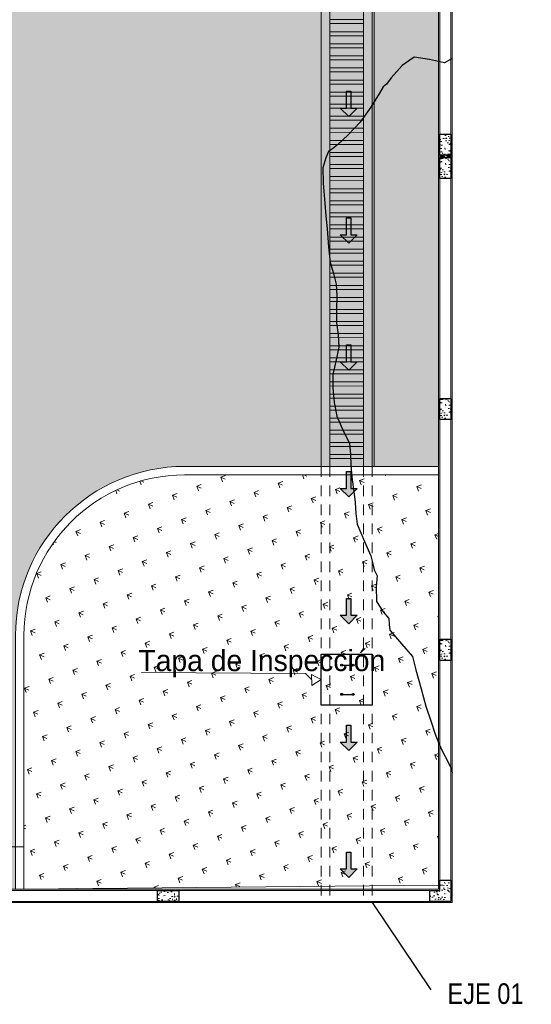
# Model space of a CAD drawing. Header units: millimetres. Extents: x -8931983 to 9630244, y 4 to 18563053.
# Tile 54 of 256: x 349157 to 349163, y 9281917 to 9281928. Entities that reach past the tile are written whole.
import ezdxf

# ---------------------------------------------------------------- set-up
doc = ezdxf.new("R2010")
doc.units = ezdxf.units.MM
doc.linetypes.add('01 nivel$0$HIDDEN2', pattern=[0.1875, 0.125, -0.0625])
doc.linetypes.add('CONTINUA', pattern=[0])
for name, color, linetype, lineweight in [('.', 7, 'Continuous', 0), ('0_ CUNETAS', 151, 'Continuous', 5), ('13.-ALE_PRESENTACION', 7, 'Continuous', 0), ('Cerco Perimetrico', 151, 'Continuous', 18), ('CUNETAS', 5, 'Continuous', 0), ('HIERVA', 108, 'Continuous', 0), ('JUNTAS DE DILATACIÓN', 160, 'CONTINUA', 9), ('LROTULOS', 7, 'Continuous', 5), ('TARRAJEO', 32, 'Continuous', 0), ('vereda', 254, 'Continuous', 5)]:
    doc.layers.add(name, color=color, linetype=linetype, lineweight=lineweight)
doc.layers.add('0_COLUMNA ACHURADO', color=250, linetype='Continuous', lineweight=0, true_color=0x363636)
doc.layers.add('C-TOPO', color=7, linetype='Continuous')
doc.layers.add('COLUMNA T.E', color=6, linetype='Continuous')
doc.styles.add('AG FB', font='AGENCYR.TTF', dxfattribs={"height": 0.3})
doc.styles.add('Cota B', font='swissck.ttf')
pattern_1 = [(335.4934938, (343646.55733, 9280804.51346), (0.285509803, 0.1067107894), [0.05715, -0.373902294]), (290.493494, (343646.55733, 9280804.51346), (0.285509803, 0.10671079), [0.05715, -0.24765]), (20.493494, (343646.55733, 9280804.51346), (-0.10671079, 0.285509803), [0.05715, -0.24765])]

# ---------------------------------------------------------------- blocks, each defined once
blk = doc.blocks.new('topooooo')
at = {"layer": 'C-TOPO', "color": 252, "linetype": 'Continuous', "lineweight": 25, "true_color": 0x939598, "elevation": 2.118, "flags": 128}
blk.add_lwpolyline([(-72.674, -191.534), (-72.71, -191.632), (-72.87, -191.714), (-73.028, -191.808), (-73.076, -191.978), (-73.082, -192.171), (-73.078, -192.264), (-73.087, -192.314), (-73.073, -192.4), (-73.046, -192.593), (-73.032, -192.81), (-73.044, -193.015), (-73.068, -193.187), (-73.081, -193.261), (-73.098, -193.314), (-73.074, -193.394), (-73.028, -193.506), (-72.908, -193.644), (-72.744, -193.814), (-72.637, -193.923), (-72.528, -194.03), (-72.379, -194.183), (-72.244, -194.314), (-72.135, -194.388), (-72.028, -194.464), (-71.939, -194.564), (-71.829, -194.7), (-71.734, -194.814), (-71.627, -194.914), (-71.528, -195.02), (-71.459, -195.157), (-71.376, -195.314), (-71.276, -195.437), (-71.155, -195.561), (-71.028, -195.665), (-70.85, -195.752), (-70.709, -195.814), (-70.615, -195.907), (-70.528, -196.009), (-70.43, -196.105), (-70.305, -196.223), (-70.209, -196.314), (-70.121, -196.408), (-70.028, -196.495), (-69.832, -196.598), (-69.663, -196.679), (-69.586, -196.738), (-69.528, -196.784), (-69.455, -196.814), (-69.384, -196.92), (-69.269, -197.055), (-69.132, -197.098), (-69.028, -197.118), (-68.979, -197.167), (-68.929, -197.215), (-68.722, -197.253), (-68.528, -197.284), (-68.487, -197.314), (-68.395, -197.38), (-68.202, -197.515), (-68.028, -197.635), (-67.864, -197.74), (-67.742, -197.814), (-67.63, -197.877), (-67.528, -197.929), (-67.428, -197.97), (-67.33, -198.012), (-67.287, -198.046)], dxfattribs=at)
blk = doc.blocks.new('*U3819')
at = {"layer": '.', "lineweight": 30}
h = blk.add_hatch(color=1, dxfattribs=at)
h.dxf.hatch_style = 1
h.paths.add_polyline_path([(-0.025, -0.05), (-0.1, -0.05), (0, -0.15), (0.1, -0.05), (0.025, -0.05), (0.025, 0.15), (-0.025, 0.15)])
at = {"layer": '0_ CUNETAS', "color": 1, "lineweight": 30}
blk.add_lwpolyline([(-0.1, -0.05), (-0.025, -0.05), (-0.025, 0.15), (0.025, 0.15), (0.025, -0.05), (0.1, -0.05), (0, -0.15)], close=True, dxfattribs=at)
blk = doc.blocks.new('*U3820')
at = {"layer": '0_ CUNETAS', "color": 0, "linetype": 'ByBlock', "lineweight": -2, "transparency": 16777216}
for p in [(0, 9), (0, 7.5), (0, 6), (0, 4.5), (0, 3), (0, 1.5), (0, 0)]:
    blk.add_blockref('*U3819', p, dxfattribs=at)
blk = doc.blocks.new('TAPA INSPECCION')
at = {"color": 5, "lineweight": 30}
for p, q in [((0.241, -0.13, 206.75), (0.378, -0.13, 206.75)), ((0.241, -0.474, 206.75), (0.378, -0.474, 206.75))]:
    blk.add_line(p, q, dxfattribs=at)
blk.add_lwpolyline([(0, 0), (0.6, 0), (0.6, -0.6), (0, -0.6)], close=True, dxfattribs=at)
for centre in [(0.241, -0.13, 206.75), (0.378, -0.13, 206.75), (0.241, -0.474, 206.75), (0.378, -0.474, 206.75)]:
    blk.add_circle(centre, 0.0116, dxfattribs=at)
blk = doc.blocks.new('red drenaje')
at = {"layer": '0_ CUNETAS', "lineweight": 0}
h = blk.add_hatch(dxfattribs=at)
h.set_pattern_fill('ANSI32', color=256, scale=0.015, angle=135)
h.paths.add_polyline_path([(9.84, 36.948), (9.44, 36.948), (9.44, 5), (9.84, 5)])
at = {"color": 151, "lineweight": 0}
for p, q in [((0, 0.5), (5.824, 0.5)), ((5.824, 0), (5.824, 0.5)), ((0, 0), (5.824, 0))]:
    blk.add_line(p, q, dxfattribs=at)
at = {"layer": '0_ CUNETAS', "lineweight": 0}
blk.add_line((9.94, 37.048), (9.94, 5), dxfattribs=at)
at = {"layer": '0_ CUNETAS', "linetype": '01 nivel$0$HIDDEN2', "lineweight": 0}
for p, q in [((9.84, 36.948), (9.84, 5)), ((9.84, 5), (9.84, -0.16)), ((9.94, 5), (9.94, -0.16))]:
    blk.add_line(p, q, dxfattribs=at)
at = {"layer": '0_ CUNETAS', "lineweight": 0}
for points in [[(9.34, 37.048), (9.34, 5)], [(9.44, 36.948), (9.44, 5)], [(9.84, 5), (9.44, 5), (9.44, 36.948), (9.84, 36.948), (9.84, 5)], [(9.34, 5), (9.94, 5)]]:
    blk.add_lwpolyline(points, dxfattribs=at)
at = {"layer": '0_ CUNETAS', "linetype": '01 nivel$0$HIDDEN2', "lineweight": 0}
for points in [[(9.34, 5), (9.34, -0.16)], [(9.44, 5), (9.44, -0.16)]]:
    blk.add_lwpolyline(points, dxfattribs=at)
at = {"layer": 'LROTULOS', "color": 1}
for q in [(7.212, 2.564), (9.227, 2.474)]:
    blk.add_line((9.155, 2.551), q, dxfattribs=at)
blk.add_lwpolyline([(9.226, 2.54), (9.283, 2.509), (9.34, 2.478), (9.228, 2.408)], close=True, dxfattribs=at)
at = {"color": 1, "lineweight": 0}
blk.add_blockref('TAPA INSPECCION', (9.34, 2.778), dxfattribs=at)
at = {"layer": '0_ CUNETAS', "lineweight": 0}
blk.add_blockref('*U3820', (9.664, 0.289), dxfattribs=at)
at = {"layer": 'LROTULOS', "lineweight": 25, "style": 'AG FB'}
blk.add_text('Tapa de Inspección', height=0.25, dxfattribs=at).set_placement((7.178, 2.579))

msp = doc.modelspace()

# ---------------------------------------------------------------- hatches: boundary and pattern name
at = {"layer": '.', "true_color": 0x939598, "transparency": 33554559}
h = msp.add_hatch(dxfattribs=at)
h.set_pattern_fill('AR-SAND', color=252, scale=0.0087, angle=-90)
h.set_pattern_definition([(307.5, (0, 0), (0.425789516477, 0.013920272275), [0, -0.3358896, 0, -0.375666, 0, -0.3590925]), (277.5, (0, 0), (0.623637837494, -0.39108525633), [0, -0.1812036, 0, -0.3027426, 0, -0.1160145]), (237.5, (0, 0.2718), (0.00125035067, -0.68816336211), [0, -0.11049, 0, -0.397764, 0, -0.519303]), (227.5, (0, 0.2718), (0.193948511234, -0.66429411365), [0, -0.055245, 0, -0.2607564, 0, -0.298323])])
edge = h.paths.add_edge_path()
edge.add_line((349130.38527, 9281921.53141), (349130.38476, 9281920.38141))
edge.add_line((349130.38476, 9281920.38141), (349135.06476, 9281920.38141))
edge.add_line((349135.06476, 9281920.38141), (349135.06475, 9281921.53141))
edge.add_arc((349138.06475, 9281921.53141), 3, 90, 180, ccw=False)
edge.add_line((349138.06475, 9281924.53141), (349138.94035, 9281924.53141))
edge.add_arc((349138.94035, 9281921.53141), 3, 0.000082, 90.000082, ccw=False)
edge.add_line((349141.94035, 9281921.53142), (349141.94036, 9281918.00139))
edge.add_line((349141.94036, 9281918.00139), (349156.7586, 9281918.00139))
edge.add_line((349156.7586, 9281918.00139), (349156.7586, 9281921.00139))
edge.add_arc((349158.7586, 9281921.00139), 2, 90, 180, ccw=False)
edge.add_line((349158.7586, 9281923.00139), (349161.0004, 9281923.00139))
edge.add_line((349161.0004, 9281923.00139), (349161.0004, 9281955.07447))
edge.add_line((349161.0004, 9281955.07447), (349146.68471, 9281955.07447))
edge.add_line((349146.68471, 9281955.07447), (349146.68471, 9281941.89947))
edge.add_line((349146.68471, 9281941.89947), (349151.82579, 9281941.89947))
edge.add_arc((349151.82579, 9281938.87447), 3.025, -0.004437, 90, ccw=False)
edge.add_line((349154.85079, 9281938.87424), (349154.85025, 9281931.84431))
edge.add_arc((349151.85024, 9281931.84455), 3, 269.99999, 359.995553, ccw=False)
edge.add_line((349151.85024, 9281928.84455), (349151.0597, 9281928.84458))
edge.add_line((349151.0597, 9281928.84458), (349137.78476, 9281928.84455))
edge.add_arc((349137.78476, 9281921.44455), 7.4, 90, 180)
at = {"layer": '.', "true_color": 0xadddf7, "transparency": 33554572}
h = msp.add_hatch(color=141, dxfattribs=at)
h.dxf.hatch_style = 1
h.paths.add_polyline_path([(349161.92152, 9281926.65639), (349161.92152, 9281926.68139), (349161.76152, 9281926.68139), (349161.76152, 9281926.65639)])
at = {"layer": '0_COLUMNA ACHURADO'}
h = msp.add_hatch(dxfattribs=at)
h.set_pattern_fill('AR-CONC', color=256, scale=0.00088, angle=180)
h.set_pattern_definition([(229.9999995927, (9631079.37742, 8932805.88494), (-0.1603225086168, 0.014026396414), [0.016764, -0.184404]), (174.9999995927, (9631079.37742, 8932805.88494), (0.0310142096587, -0.1681300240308), [0.0134112, -0.1475237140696]), (280.4514442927, (9631079.36406, 8932805.88611), (-0.129308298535, -0.1541036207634), [0.014247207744, -0.156719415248]), (226.1841995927, (9631079.37742, 8932805.84024), (-0.238549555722, 0.0369972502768), [0.025146, -0.276606]), (276.6355572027, (9631079.35754, 8932805.84332), (-0.2089156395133, -0.217734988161), [0.021370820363, -0.235079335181]), (171.1841507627, (9631079.37742, 8932805.84024), (-0.208915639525, -0.21773498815), [0.0201167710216, -0.2212845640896]), (200.9999995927, (9631079.35506, 8932805.85141), (-0.133420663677, 0.0899933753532), [0.016764, -0.184404]), (145.9999995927, (9631079.35506, 8932805.85141), (-0.0543857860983, -0.162085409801), [0.0134112, -0.1475232]), (251.4514445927, (9631079.34395, 8932805.85891), (-0.1878064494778, -0.0720920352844), [0.014247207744, -0.156719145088]), (217.49999959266, (9631079.377416, 8932805.88494), (-0.00271797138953, -0.07440843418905), [0, -0.14573504, 0, -0.1497584, 0, -0.148082]), (187.4999995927, (9631079.37742, 8932805.88494), (-0.05880130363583, -0.0881589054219), [0, -0.08538464, 0, -0.14238224, 0, -0.0564388]), (147.49999959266, (9631079.42726, 8932805.88494), (-0.119319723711, 0.00504129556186), [0, -0.05588, 0, -0.1743456, 0, -0.2313432]), (137.4999995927, (9631079.44961, 8932805.88494), (-0.1303536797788, -0.0223753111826), [0, -0.072644, 0, -0.11578336, 0, -0.1642872])])
h.paths.add_polyline_path([(349161.90652, 9281926.93139), (349161.77652, 9281926.93139), (349161.77652, 9281926.68139), (349161.90652, 9281926.68139)])
h = msp.add_hatch(dxfattribs=at)
h.set_pattern_fill('AR-CONC', color=256, scale=0.00088)
h.set_pattern_definition([(49.9999995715, (-8932755.69425, 9631047.45627), (0.1603225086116, -0.0140263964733), [0.016764, -0.184404]), (354.9999995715, (-8932755.69425, 9631047.45627), (-0.0310142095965, 0.1681300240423), [0.0134112, -0.1475237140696]), (100.4514442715, (-8932755.68089, 9631047.4551), (0.129308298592, 0.1541036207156), [0.014247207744, -0.156719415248]), (46.1841995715, (-8932755.69425, 9631047.50097), (0.2385495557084, -0.036997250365), [0.025146, -0.276606]), (96.6355571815, (-8932755.67437, 9631047.49789), (0.208915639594, 0.2177349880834), [0.021370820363, -0.235079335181]), (351.1841507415, (-8932755.69425, 9631047.50097), (0.208915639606, 0.217734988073), [0.0201167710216, -0.2212845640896]), (20.9999995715, (-8932755.6719, 9631047.48979), (0.1334206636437, -0.0899933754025), [0.016764, -0.184404]), (325.9999995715, (-8932755.6719, 9631047.4898), (0.0543857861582, 0.162085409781), [0.0134112, -0.1475232]), (71.4514445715, (-8932755.66078, 9631047.4823), (0.1878064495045, 0.072092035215), [0.014247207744, -0.156719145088]), (37.4999995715, (-8932755.69425, 9631047.456265), (0.00271797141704, 0.07440843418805), [0, -0.14573504, 0, -0.1497584, 0, -0.148082]), (7.4999995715, (-8932755.69425, 9631047.456265), (0.05880130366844, 0.08815890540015), [0, -0.08538464, 0, -0.14238224, 0, -0.0564388]), (327.4999995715, (-8932755.744094, 9631047.456265), (0.11931972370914, -0.005041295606), [0, -0.05588, 0, -0.1743456, 0, -0.2313432]), (317.4999995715, (-8932755.76645, 9631047.45627), (0.130353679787, 0.0223753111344), [0, -0.072644, 0, -0.11578336, 0, -0.1642872])])
h.paths.add_polyline_path([(349161.77652, 9281926.40639), (349161.90652, 9281926.40639), (349161.90652, 9281926.65639), (349161.77652, 9281926.65639)])
h = msp.add_hatch(dxfattribs=at)
h.set_pattern_fill('AR-CONC', color=256, scale=0.00088)
h.set_pattern_definition([(49.9999995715, (-8932755.69425, 9631044.60627), (0.1603225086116, -0.0140263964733), [0.016764, -0.184404]), (354.9999995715, (-8932755.69425, 9631044.60627), (-0.0310142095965, 0.1681300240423), [0.0134112, -0.1475237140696]), (100.4514442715, (-8932755.68089, 9631044.6051), (0.129308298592, 0.1541036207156), [0.014247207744, -0.156719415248]), (46.1841995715, (-8932755.69425, 9631044.65097), (0.2385495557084, -0.036997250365), [0.025146, -0.276606]), (96.6355571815, (-8932755.67437, 9631044.64789), (0.208915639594, 0.2177349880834), [0.021370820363, -0.235079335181]), (351.1841507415, (-8932755.69425, 9631044.65097), (0.208915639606, 0.217734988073), [0.0201167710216, -0.2212845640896]), (20.9999995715, (-8932755.6719, 9631044.63979), (0.1334206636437, -0.0899933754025), [0.016764, -0.184404]), (325.9999995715, (-8932755.6719, 9631044.6398), (0.0543857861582, 0.162085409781), [0.0134112, -0.1475232]), (71.4514445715, (-8932755.66078, 9631044.6323), (0.1878064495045, 0.072092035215), [0.014247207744, -0.156719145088]), (37.4999995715, (-8932755.69425, 9631044.606265), (0.00271797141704, 0.07440843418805), [0, -0.14573504, 0, -0.1497584, 0, -0.148082]), (7.4999995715, (-8932755.69425, 9631044.606265), (0.05880130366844, 0.08815890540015), [0, -0.08538464, 0, -0.14238224, 0, -0.0564388]), (327.4999995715, (-8932755.744094, 9631044.606265), (0.11931972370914, -0.005041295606), [0, -0.05588, 0, -0.1743456, 0, -0.2313432]), (317.4999995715, (-8932755.76645, 9631044.60627), (0.130353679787, 0.0223753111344), [0, -0.072644, 0, -0.11578336, 0, -0.1642872])])
h.paths.add_polyline_path([(349161.77652, 9281923.55639), (349161.90652, 9281923.55639), (349161.90652, 9281923.80639), (349161.77652, 9281923.80639)])
h = msp.add_hatch(dxfattribs=at)
h.set_pattern_fill('AR-CONC', color=256, scale=0.00088)
h.set_pattern_definition([(49.9999995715, (-8932755.69425, 9631041.75627), (0.1603225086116, -0.0140263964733), [0.016764, -0.184404]), (354.9999995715, (-8932755.69425, 9631041.75627), (-0.0310142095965, 0.1681300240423), [0.0134112, -0.1475237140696]), (100.4514442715, (-8932755.68089, 9631041.7551), (0.129308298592, 0.1541036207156), [0.014247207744, -0.156719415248]), (46.1841995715, (-8932755.69425, 9631041.80097), (0.2385495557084, -0.036997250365), [0.025146, -0.276606]), (96.6355571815, (-8932755.67437, 9631041.79789), (0.208915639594, 0.2177349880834), [0.021370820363, -0.235079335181]), (351.1841507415, (-8932755.69425, 9631041.80097), (0.208915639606, 0.217734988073), [0.0201167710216, -0.2212845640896]), (20.9999995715, (-8932755.6719, 9631041.78979), (0.1334206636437, -0.0899933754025), [0.016764, -0.184404]), (325.9999995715, (-8932755.6719, 9631041.7898), (0.0543857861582, 0.162085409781), [0.0134112, -0.1475232]), (71.4514445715, (-8932755.66078, 9631041.7823), (0.1878064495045, 0.072092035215), [0.014247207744, -0.156719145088]), (37.4999995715, (-8932755.69425, 9631041.756265), (0.00271797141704, 0.07440843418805), [0, -0.14573504, 0, -0.1497584, 0, -0.148082]), (7.4999995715, (-8932755.69425, 9631041.756265), (0.05880130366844, 0.08815890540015), [0, -0.08538464, 0, -0.14238224, 0, -0.0564388]), (327.4999995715, (-8932755.744094, 9631041.756265), (0.11931972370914, -0.005041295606), [0, -0.05588, 0, -0.1743456, 0, -0.2313432]), (317.4999995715, (-8932755.76645, 9631041.75627), (0.130353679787, 0.0223753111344), [0, -0.072644, 0, -0.11578336, 0, -0.1642872])])
h.paths.add_polyline_path([(349161.77652, 9281920.70639), (349161.90652, 9281920.70639), (349161.90652, 9281920.95639), (349161.77652, 9281920.95639)])
h = msp.add_hatch(dxfattribs=at)
h.set_pattern_fill('AR-CONC', color=256, scale=0.00088, angle=90)
h.set_pattern_definition([(140, (70.9474, 1e-08), (0.0140263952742, 0.1603225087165), [0.016764, -0.184404]), (85, (70.9474, 1e-08), (-0.1681300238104, -0.031014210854), [0.0134112, -0.1475237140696]), (190.4514447, (70.94857, 0.01336), (-0.1541036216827, 0.1293082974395), [0.014247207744, -0.156719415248]), (136.1842, (70.9027, 1e-08), (0.036997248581, 0.238549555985), [0.025146, -0.276606]), (186.63555761, (70.90578, 0.01988), (-0.217734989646, 0.2089156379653), [0.021370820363, -0.235079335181]), (81.18415117, (70.9027, 1e-08), (-0.217734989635, 0.208915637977), [0.0201167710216, -0.2212845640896]), (111, (70.91387, 0.02235), (0.0899933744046, 0.1334206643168), [0.016764, -0.184404]), (56, (70.91387, 0.02235), (-0.1620854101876, 0.054385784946), [0.0134112, -0.1475232]), (161.451445, (70.92137, 0.03347), (-0.0720920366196, 0.1878064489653), [0.014247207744, -0.156719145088]), (127.5, (70.9474, 1e-08), (-0.07440843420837, 0.00271797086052), [0, -0.14573504, 0, -0.1497584, 0, -0.148082]), (97.5, (70.9474, 1e-08), (-0.08815890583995, 0.0588013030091), [0, -0.08538464, 0, -0.14238224, 0, -0.0564388]), (57.5, (70.9474, -0.049845), (0.00504129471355, 0.11931972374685), [0, -0.05588, 0, -0.1743456, 0, -0.2313432]), (47.5, (70.9474, -0.0722), (-0.0223753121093, 0.1303536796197), [0, -0.072644, 0, -0.11578336, 0, -0.1642872])])
h.paths.add_polyline_path([(349161.65652, 9281917.98639), (349161.77652, 9281917.98639), (349161.77658, 9281917.98639), (349161.77664, 9281918.10639), (349161.90652, 9281918.10639), (349161.90652, 9281917.85639), (349161.65652, 9281917.85639)])
h = msp.add_hatch(dxfattribs=at)
h.set_pattern_fill('AR-CONC', color=256, scale=0.00088, angle=90)
h.set_pattern_definition([(140, (37.7093, 0.383), (0.0140263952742, 0.1603225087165), [0.016764, -0.184404]), (85, (37.7093, 0.383), (-0.1681300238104, -0.031014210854), [0.0134112, -0.1475237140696]), (190.4514447, (37.71047, 0.39636), (-0.1541036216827, 0.1293082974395), [0.014247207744, -0.156719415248]), (136.1842, (37.6646, 0.383), (0.036997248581, 0.238549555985), [0.025146, -0.276606]), (186.63555761, (37.66768, 0.40288), (-0.217734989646, 0.2089156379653), [0.021370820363, -0.235079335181]), (81.18415117, (37.6646, 0.383), (-0.217734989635, 0.208915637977), [0.0201167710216, -0.2212845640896]), (111, (37.67577, 0.40535), (0.0899933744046, 0.1334206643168), [0.016764, -0.184404]), (56, (37.67577, 0.40535), (-0.1620854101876, 0.054385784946), [0.0134112, -0.1475232]), (161.451445, (37.68327, 0.41647), (-0.0720920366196, 0.1878064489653), [0.014247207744, -0.156719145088]), (127.5, (37.7093, 0.383), (-0.07440843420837, 0.00271797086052), [0, -0.14573504, 0, -0.1497584, 0, -0.148082]), (97.5, (37.7093, 0.383), (-0.08815890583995, 0.0588013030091), [0, -0.08538464, 0, -0.14238224, 0, -0.0564388]), (57.5, (37.7093, 0.333157), (0.00504129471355, 0.11931972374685), [0, -0.05588, 0, -0.1743456, 0, -0.2313432]), (47.5, (37.7093, 0.3108), (-0.0223753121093, 0.1303536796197), [0, -0.072644, 0, -0.11578336, 0, -0.1642872])])
h.paths.add_polyline_path([(349158.68976, 9281917.85638), (349158.68976, 9281917.98638), (349158.43976, 9281917.98638), (349158.43976, 9281917.85638)])
at = {"layer": 'HIERVA', "lineweight": 0, "true_color": 0x136734, "transparency": 33554610}
h = msp.add_hatch(dxfattribs=at)
h.set_pattern_fill('GRASS', color=116, scale=0.012, angle=-114.506506)
h.set_pattern_definition(pattern_1)
h.paths.add_polyline_path([(349092.70281, 9282027.10454), (349092.10269, 9282027.10454), (349092.13772, 9281918.00139), (349091.10404, 9281918.00139), (349091.04784, 9282031.21222), (349161.76152, 9282031.21222), (349161.76152, 9281923.00139), (349161.0004, 9281923.00139), (349161.0004, 9281955.09947), (349160.2045, 9281955.1014), (349160.20446, 9281956.81947), (349160.20455, 9281957.04444), (349160.20455, 9281978.66944), (349160.20455, 9281988.05646), (349160.08467, 9281988.05442), (349160.08467, 9282030.76942), (349092.68467, 9282030.76942), (349092.68467, 9282027.32949), (349092.70346, 9282027.32949)])
h = msp.add_hatch(dxfattribs=at)
h.set_pattern_fill('GRASS', color=116, scale=0.012, angle=-114.506506)
h.set_pattern_definition(pattern_1)
edge = h.paths.add_edge_path()
edge.add_line((349161.76152, 9281918.04797), (349156.8586, 9281918.00139))
edge.add_line((349156.8586, 9281918.00139), (349156.8586, 9281921.00139))
edge.add_arc((349158.7586, 9281921.00139), 1.9, 90, 180, ccw=False)
edge.add_line((349158.7586, 9281922.90139), (349161.76152, 9281922.90139))
edge.add_line((349161.76152, 9281922.90139), (349161.76152, 9281918.04797))
at = {"layer": 'JUNTAS DE DILATACIÓN'}
h = msp.add_hatch(dxfattribs=at)
h.set_pattern_fill('ANSI34', color=256, scale=0.0029, angle=270.093963)
h.set_pattern_definition([(315.0939632, (347628.77966, 9287513.602267), (0.03899999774, 0.03912812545), []), (315.0939632, (347628.779683, 9287513.589246), (0.03899999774, 0.03912812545), []), (315.0939632, (347628.779705, 9287513.576224), (0.03899999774, 0.03912812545), []), (315.0939632, (347628.779726, 9287513.563203), (0.03899999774, 0.03912812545), [])])
h.paths.add_polyline_path([(349161.92152, 9281926.65639), (349161.92152, 9281926.68139), (349161.76152, 9281926.68139), (349161.76152, 9281926.65639)])

# ---------------------------------------------------------------- linework, layer by layer
at = {"color": 1, "lineweight": 30}
msp.add_line((349160.975, 9281917.84139), (349161.66945, 9281916.81073), dxfattribs=at)
at = {"layer": 'Cerco Perimetrico'}
for p, q in [((349161.90652, 9281917.85639), (349161.90652, 9282031.35722)), ((349161.77652, 9281917.98639), (349161.77652, 9282031.22722)), ((349161.77652, 9281917.98639), (349135.33976, 9281917.98638)), ((349161.90652, 9281917.85639), (349135.33976, 9281917.85641))]:
    msp.add_line(p, q, dxfattribs=at)
at = {"layer": 'COLUMNA T.E', "lineweight": 30, "ltscale": 1.87}
for points in [[(349161.77652, 9281926.68139), (349161.77652, 9281926.93139), (349161.90652, 9281926.93139), (349161.90652, 9281926.68139)], [(349161.90652, 9281926.65639), (349161.90652, 9281926.40639), (349161.77652, 9281926.40639), (349161.77652, 9281926.65639)], [(349161.90652, 9281923.80639), (349161.90652, 9281923.55639), (349161.77652, 9281923.55639), (349161.77652, 9281923.80639)], [(349161.90652, 9281920.95639), (349161.90652, 9281920.70639), (349161.77652, 9281920.70639), (349161.77652, 9281920.95639)], [(349158.43976, 9281917.98638), (349158.68976, 9281917.98638), (349158.68976, 9281917.85638), (349158.43976, 9281917.85638)]]:
    msp.add_lwpolyline(points, close=True, dxfattribs=at)
msp.add_lwpolyline([(349161.77652, 9281918.10639), (349161.90652, 9281918.10639), (349161.90652, 9281917.85639), (349161.65652, 9281917.85639), (349161.65652, 9281917.98639), (349161.77652, 9281917.98639), (349161.77652, 9281918.10639)], dxfattribs=at)
at = {"layer": 'JUNTAS DE DILATACIÓN'}
msp.add_lwpolyline([(349161.92152, 9281926.65639), (349161.92152, 9281926.68139), (349161.76152, 9281926.68139), (349161.76152, 9281926.65639)], close=True, dxfattribs=at)
at = {"layer": 'TARRAJEO'}
for p, q in [((349161.92152, 9281917.84139), (349161.92152, 9282031.37222)), ((349161.76152, 9281918.00139), (349161.76152, 9282031.21222)), ((349161.76152, 9281918.00139), (349135.06476, 9281918.00138)), ((349161.92152, 9281917.84139), (349135.06476, 9281917.84141))]:
    msp.add_line(p, q, dxfattribs=at)
at = {"layer": 'vereda'}
msp.add_line((349161.0004, 9281923.00139), (349161.76152, 9281923.00139), dxfattribs=at)
at = {"layer": 'vereda', "elevation": -4.39971}
msp.add_lwpolyline([(349092.70281, 9282027.10454), (349092.10269, 9282027.10454), (349092.13772, 9281918.00139), (349091.10404, 9281918.00139), (349091.04784, 9282031.21222), (349161.76152, 9282031.21222), (349161.76152, 9281923.00139), (349161.0004, 9281923.00139), (349161.0004, 9281955.09947), (349160.20446, 9281955.09947), (349160.20455, 9281956.81947), (349160.20455, 9281957.04444), (349160.20454, 9281978.66944), (349160.20455, 9281988.05646), (349160.08467, 9281988.05442), (349160.08467, 9282030.76942), (349092.68467, 9282030.76942), (349092.68467, 9282027.32949), (349092.70346, 9282027.32949), (349092.70281, 9282027.10454)], dxfattribs=at)
at = {"layer": 'vereda'}
msp.add_lwpolyline([(349130.38519, 9281921.36424), (349130.38476, 9281920.38141), (349135.06476, 9281920.38141), (349135.06475, 9281921.53141, -0.41421356), (349138.06475, 9281924.53141), (349138.94035, 9281924.53141, -0.41421356), (349141.94035, 9281921.53142), (349141.94036, 9281918.00139), (349156.7586, 9281918.00139), (349156.7586, 9281921.00139, -0.41421356), (349158.7586, 9281923.00139), (349161.0004, 9281923.00139), (349161.0004, 9281955.07447), (349146.68471, 9281955.07447), (349146.68471, 9281941.89947), (349151.82579, 9281941.89947, -0.41423625), (349154.85079, 9281938.87424), (349154.85025, 9281931.84431, -0.41419088), (349151.85024, 9281928.84455), (349151.0597, 9281928.84458), (349137.78476, 9281928.84455, 0.41739555), (349130.38519, 9281921.36424)], format="xyb", dxfattribs=at)
msp.add_lwpolyline([(349161.76152, 9281918.04797), (349156.8586, 9281918.00139), (349156.8586, 9281921.00139, -0.41421356), (349158.7586, 9281922.90139), (349161.76152, 9281922.90139)], format="xyb", close=True, dxfattribs=at)

# ---------------------------------------------------------------- block references
at = {"layer": 'CUNETAS', "color": 84, "lineweight": 30}
msp.add_blockref('red drenaje', (349151.0347, 9281918.00139), dxfattribs=at)
at = {"layer": 'vereda', "rotation": 320.4010421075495}
msp.add_blockref('topooooo', (349340.00467, 9282029.08654, 261.841), dxfattribs=at)

# ---------------------------------------------------------------- texts
at = {"layer": '13.-ALE_PRESENTACION', "style": 'Cota B'}
msp.add_text('EJE 01', height=0.24393, dxfattribs=at).set_placement((349161.86576, 9281916.64335))

doc.saveas('drawing.dxf')
